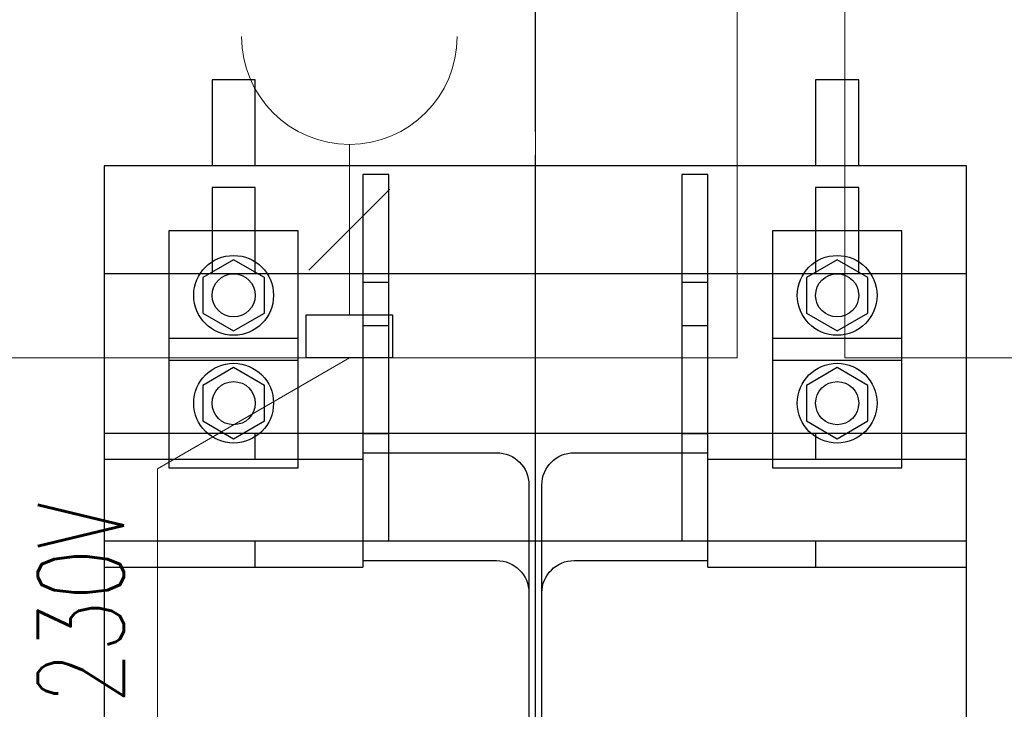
# Model space of a CAD drawing. Header units: millimetres. Extents: x 7483 to 13091, y 8111 to 13871.
# Tile 60 of 256: x 9206 to 9252, y 9244 to 9276. Entities that reach past the tile are written whole.
import ezdxf

# ---------------------------------------------------------------- set-up
doc = ezdxf.new("R2010")
doc.units = ezdxf.units.MM
doc.linetypes.add('ACAD_ISO04W100', pattern=[30, 24, -3, 0, -3])
doc.linetypes.add('KRESKAKROPKA2', pattern=[12.7, 6.35, -3.175, 0, -3.175])
doc.layers.add('a___wymiary', color=7, linetype='Continuous', lineweight=5, true_color=0x000000)
doc.layers.add('wymiary', color=7, linetype='Continuous', lineweight=5, true_color=0xb2b2b2)
for name, color, linetype in [('AS_Belki', 145, 'Continuous'), ('AS_Blachy', 30, 'Continuous'), ('AS_Kotwy', 9, 'Continuous'), ('AS_Siatki', 72, 'Continuous')]:
    doc.layers.add(name, color=color, linetype=linetype)
for name, color, linetype, lineweight in [('CZ-GR', 236, 'Continuous', 30), ('Instalacje elektryczne', 1, 'Continuous', 15), ('MEBLE PKN', 150, 'Continuous', 20), ('OSI', 64, 'KRESKAKROPKA2', 0)]:
    doc.layers.add(name, color=color, linetype=linetype, lineweight=lineweight)
doc.layers.add('konstrukcja poglądowo', color=7, linetype='Continuous', lineweight=5, true_color=0xb2b2b2, plot=False)
doc.styles.add('Arial', font='arial.ttf')
doc.styles.add('RomanS', font='simplex.shx')
doc.dimstyles.new('wymiary agp1', dxfattribs={"dimtxt": 16, "dimasz": 5, "dimexe": 30, "dimexo": 60, "dimgap": 1.8, "dimtad": 1, "dimdec": 3, "dimrnd": 0.5, "dimdsep": 46, "dimtxsty": 'Arial', "dimblk": 'znacznik', "dimcen": 1.5, "dimse1": 1, "dimse2": 1, "dimclrd": 256, "dimazin": 0, "dimtfac": 1, "dimtdec": 3, "dimtmove": 1, "dimatfit": 3, "dimldrblk": 'znacznik', "dimfxl": 0, "dimlwd": -1, "dimarcsym": 0})

# ---------------------------------------------------------------- blocks, each defined once
blk = doc.blocks.new('ŁPOD')
for p, q in [((62.5, 0), (62.5, 119.396)), ((-57.5, 0), (57.5, 0)), ((-57.5, 0), (62.5, 0))]:
    blk.add_line(p, q)
blk = doc.blocks.new('*U950')
blk.add_blockref('ŁPOD', (57.5, -119.396))
blk = doc.blocks.new('gn-230')
at = {"layer": 'Instalacje elektryczne'}
for p, q in [((-15.649, -3.75), (-8.148, 3.75)), ((-4, 0), (-19.797, 0))]:
    blk.add_line(p, q, dxfattribs=at)
at = {"layer": 'Instalacje elektryczne', "lineweight": 30}
blk.add_lwpolyline([(-4, -4), (0, -4), (0, 4), (-4, 4)], close=True, dxfattribs=at)
at = {"layer": 'Instalacje elektryczne'}
blk.add_arc((-29.797, 0), 10, 270, 90, dxfattribs=at)
blk = doc.blocks.new('*U946')
blk.add_lwpolyline([(0, 0), (120, 0), (120, -60), (0, -60)], close=True)
at = {"color": 1}
blk.add_lwpolyline([(0, -42.017), (-5.143, -33.113), (-17.893, -33.113)], dxfattribs=at)
at = {"color": 1, "xscale": -0.5, "yscale": 0.5, "zscale": 0.5}
blk.add_blockref('gn-230', (0, -42.017), dxfattribs=at)
at = {"color": 1, "insert": (-6.69, -27.556), "char_height": 4, "width": 32.45381, "attachment_point": 3, "style": 'RomanS'}
blk.add_mtext('{\\W0.7;230V}', dxfattribs=at)
blk = doc.blocks.new('znacznik')
at = {"layer": 'a___wymiary'}
for p, q in [((0, 1.3936), (0, -1.3936)), ((1.3936, 0), (-1.3936, 0))]:
    blk.add_line(p, q, dxfattribs=at)
at = {"layer": 'a___wymiary', "const_width": 0.2}
blk.add_lwpolyline([(0.8759, 0.8759), (-0.8759, -0.8759)], dxfattribs=at)
blk = doc.blocks.new('*D1303')
at = {"layer": 'Defpoints', "color": 0, "transparency": 16777216}
for p in [(8555.286, 11469.362), (10277.023, 11469.362), (8692.028, 9219.562)]:
    blk.add_point(p, dxfattribs=at)
at = {"layer": 'wymiary', "color": 253, "true_color": 0x999999, "transparency": 16777216}
blk.add_line((8555.286, 9224.562), (8555.286, 11464.362), dxfattribs=at)
at = {"layer": 'wymiary', "color": 253, "true_color": 0x999999, "transparency": 16777216, "xscale": 5, "yscale": 5, "zscale": 5}
for p, rotation in [((8555.286, 11469.362), 90), ((8555.286, 9219.562), 270)]:
    blk.add_blockref('znacznik', p, dxfattribs=dict(at, rotation=rotation))
at = {"layer": 'wymiary', "color": 18, "true_color": 0x000000, "transparency": 16777216, "insert": (8545.317, 10344.462), "char_height": 16, "attachment_point": 5, "rotation": 90, "style": 'Arial'}
blk.add_mtext('2250', dxfattribs=at)
blk = doc.blocks.new('*D1430')
at = {"layer": 'Defpoints', "color": 0, "transparency": 16777216}
for p in [(9212.774, 10092.702), (9129.183, 9234.912), (9212.774, 9234.912)]:
    blk.add_point(p, dxfattribs=at)
at = {"layer": 'wymiary', "color": 253, "true_color": 0x999999, "transparency": 16777216}
blk.add_line((9129.183, 10087.702), (9129.183, 9239.912), dxfattribs=at)
at = {"layer": 'wymiary', "color": 253, "true_color": 0x999999, "transparency": 16777216, "xscale": 5, "yscale": 5, "zscale": 5}
for p, rotation in [((9129.183, 10092.702), 90), ((9129.183, 9234.912), 270)]:
    blk.add_blockref('znacznik', p, dxfattribs=dict(at, rotation=rotation))
at = {"layer": 'wymiary', "color": 18, "true_color": 0x000000, "transparency": 16777216, "insert": (9119.214, 9663.807), "char_height": 16, "attachment_point": 5, "rotation": 90, "style": 'Arial'}
blk.add_mtext('858', dxfattribs=at)
blk = doc.blocks.new('fgfgfgfg')
at = {"layer": 'AS_Belki', "color": 134, "linetype": 'Continuous', "lineweight": 30, "ltscale": 0.2}
for p, q in [((-2384.203, 11326.6559), (-2387.403, 11326.6559)), ((-2387.403, 11326.6559), (-2387.403, 11326.4759)), ((-2384.203, 11326.4759), (-2384.203, 11326.6559)), ((-2387.403, 11326.4759), (-2386.163, 11326.4759)), ((-2385.443, 11326.4759), (-2384.203, 11326.4759)), ((-2385.863, 11326.1759), (-2385.863, 11324.0959)), ((-2385.743, 11324.0959), (-2385.743, 11326.1759))]:
    blk.add_line(p, q, dxfattribs=at)
at = {"layer": 'AS_Belki', "color": 134, "linetype": 'Continuous', "lineweight": 30, "ltscale": 0.2, "extrusion": (6.27875e-15, 1.51582e-14, -1)}
blk.add_arc((2386.163, 11326.1759), 0.3, 90, 180, dxfattribs=at)
at = {"layer": 'AS_Belki', "color": 134, "linetype": 'Continuous', "lineweight": 30, "ltscale": 0.2, "extrusion": (-1.51582e-14, 6.27875e-15, -1)}
blk.add_arc((2385.443, 11326.1759), 0.3, 0, 90, dxfattribs=at)
blk = doc.blocks.new('gfgfddg')
at = {"color": 6, "lineweight": 30}
blk.add_circle((-241.5639, -542.5058), 15.8652, dxfattribs=at)
at = {"layer": 'AS_Belki', "color": 6, "linetype": 'Continuous', "lineweight": 30, "ltscale": 0.2}
for p, q in [((-239.1941, -538.231), (-242.3941, -538.231)), ((-242.3941, -538.231), (-242.3941, -538.411)), ((-239.1941, -538.411), (-239.1941, -538.231)), ((-242.3941, -538.411), (-241.1541, -538.411)), ((-240.4341, -538.411), (-239.1941, -538.411)), ((-240.8541, -538.711), (-240.8541, -540.791)), ((-240.7341, -540.791), (-240.7341, -538.711))]:
    blk.add_line(p, q, dxfattribs=at)
at = {"layer": 'AS_Belki', "color": 6, "linetype": 'Continuous', "lineweight": 30, "ltscale": 0.2, "extrusion": (6.27875e-15, 1.51582e-14, -1)}
blk.add_arc((241.1541, -538.711), 0.3, 90, 180, dxfattribs=at)
at = {"layer": 'AS_Belki', "color": 6, "linetype": 'Continuous', "lineweight": 30, "ltscale": 0.2, "extrusion": (-1.51582e-14, 6.27875e-15, -1)}
blk.add_arc((240.4341, -538.711), 0.3, 0, 90, dxfattribs=at)
at = {"layer": 'AS_Blachy', "color": 6, "linetype": 'Continuous', "lineweight": 30, "ltscale": 0.2}
for p, q in [((-236.7941, -535.751), (-244.7941, -535.751)), ((-244.7941, -535.751), (-244.7941, -538.231)), ((-236.7941, -538.231), (-236.7941, -535.751)), ((-242.1541, -535.831), (-242.3941, -535.831)), ((-242.3941, -535.831), (-242.3941, -537.231)), ((-242.1541, -537.231), (-242.1541, -535.831)), ((-239.1941, -535.831), (-239.4341, -535.831)), ((-239.4341, -535.831), (-239.4341, -537.231)), ((-239.1941, -537.231), (-239.1941, -535.831)), ((-242.9941, -536.351), (-244.1941, -536.351)), ((-244.1941, -536.351), (-244.1941, -537.551)), ((-242.9941, -537.551), (-242.9941, -536.351)), ((-237.3941, -536.351), (-238.5941, -536.351)), ((-238.5941, -536.351), (-238.5941, -537.551)), ((-237.3941, -537.551), (-237.3941, -536.351)), ((-242.3941, -537.231), (-242.1541, -537.231)), ((-242.3941, -537.231), (-242.3941, -538.231)), ((-242.1541, -538.231), (-242.1541, -537.231)), ((-239.4341, -537.231), (-239.1941, -537.231)), ((-239.4341, -537.231), (-239.4341, -538.231)), ((-239.1941, -538.231), (-239.1941, -537.231)), ((-244.1941, -537.551), (-242.9941, -537.551)), ((-238.5941, -537.551), (-237.3941, -537.551)), ((-243.3941, -538.231), (-244.7941, -538.231)), ((-244.7941, -538.231), (-244.7941, -538.471)), ((-242.3941, -538.231), (-243.3941, -538.231)), ((-243.3941, -538.471), (-243.3941, -538.231)), ((-238.1941, -538.231), (-239.1941, -538.231)), ((-236.7941, -538.231), (-238.1941, -538.231)), ((-238.1941, -538.231), (-238.1941, -538.471)), ((-236.7941, -538.471), (-236.7941, -538.231)), ((-244.7941, -538.471), (-244.7941, -541.031)), ((-244.7941, -538.471), (-243.3941, -538.471)), ((-243.3941, -538.471), (-242.3941, -538.471)), ((-242.3941, -538.411), (-242.3941, -538.471)), ((-239.1941, -538.471), (-239.1941, -538.411)), ((-239.1941, -538.471), (-238.1941, -538.471)), ((-238.1941, -538.471), (-236.7941, -538.471)), ((-236.7941, -541.031), (-236.7941, -538.471))]:
    blk.add_line(p, q, dxfattribs=at)
at = {"layer": 'AS_Kotwy', "color": 6, "linetype": 'Continuous', "lineweight": 30, "ltscale": 0.2}
for p, q in [((-243.7788, -534.951), (-243.7941, -534.951)), ((-243.7941, -534.951), (-243.7941, -535.751)), ((-243.7355, -534.951), (-243.7788, -534.951)), ((-243.6706, -534.951), (-243.7355, -534.951)), ((-243.5941, -534.951), (-243.6706, -534.951)), ((-243.5175, -534.951), (-243.5941, -534.951)), ((-243.4526, -534.951), (-243.5175, -534.951)), ((-243.4093, -534.951), (-243.4526, -534.951)), ((-243.3941, -534.951), (-243.4093, -534.951)), ((-243.3941, -535.751), (-243.3941, -534.951)), ((-238.1788, -534.951), (-238.1941, -534.951)), ((-238.1941, -534.951), (-238.1941, -535.751)), ((-238.1355, -534.951), (-238.1788, -534.951)), ((-238.0706, -534.951), (-238.1355, -534.951)), ((-237.9941, -534.951), (-238.0706, -534.951)), ((-237.9175, -534.951), (-237.9941, -534.951)), ((-237.8526, -534.951), (-237.9175, -534.951)), ((-237.8093, -534.951), (-237.8526, -534.951)), ((-237.7941, -534.951), (-237.8093, -534.951)), ((-237.7941, -535.751), (-237.7941, -534.951)), ((-243.5941, -536.6215), (-243.8794, -536.7862)), ((-243.3087, -536.7862), (-243.5941, -536.6215)), ((-237.9941, -536.6215), (-238.2794, -536.7862)), ((-237.7087, -536.7862), (-237.9941, -536.6215)), ((-243.8794, -536.7862), (-243.8794, -537.1157)), ((-243.3087, -537.1157), (-243.3087, -536.7862)), ((-238.2794, -536.7862), (-238.2794, -537.1157)), ((-237.7087, -537.1157), (-237.7087, -536.7862)), ((-243.8794, -537.1157), (-243.5941, -537.2805)), ((-243.5941, -537.2805), (-243.3087, -537.1157)), ((-238.2794, -537.1157), (-237.9941, -537.2805)), ((-237.9941, -537.2805), (-237.7087, -537.1157))]:
    blk.add_line(p, q, dxfattribs=at)
for centre, radius in [((-243.5941, -536.951), 0.37), ((-237.9941, -536.951), 0.37), ((-243.5941, -536.951), 0.2), ((-237.9941, -536.951), 0.2)]:
    blk.add_circle(centre, radius, dxfattribs=at)
at = {"layer": 'AS_Siatki', "color": 6, "linetype": 'ACAD_ISO04W100', "lineweight": 30, "ltscale": 0.2}
blk.add_line((-240.7941, -576.5702), (-240.7941, -89.041), dxfattribs=at)
blk = doc.blocks.new('GHGFHGFH')
at = {"layer": 'OSI', "ltscale": 10}
blk.add_line((9229.941, 9014.914), (9229.941, 11674.712), dxfattribs=at)

msp = doc.modelspace()

# ---------------------------------------------------------------- block references
at = {"layer": 'CZ-GR', "color": 7}
msp.add_blockref('GHGFHGFH', (0, -0.35), dxfattribs=at)
at = {"layer": 'konstrukcja poglądowo', "xscale": 5, "yscale": 5, "zscale": 5}
for p in [(10433.9115, 11948.2664), (10433.9115, 11943.2664)]:
    msp.add_blockref('gfgfddg', p, dxfattribs=at)
at = {"layer": 'MEBLE PKN'}
for name, p, rotation in [('*U950', (9363.6897, 9380.6116), 270), ('*U946', (9179.2941, 9260.6116), 90)]:
    msp.add_blockref(name, p, dxfattribs=dict(at, rotation=rotation))
at = {"layer": 'wymiary', "xscale": 5, "yscale": 5, "zscale": 5}
msp.add_blockref('fgfgfgfg', (21158.956, -47376.1681), dxfattribs=at)

# ---------------------------------------------------------------- dimensions: what is measured, and where the dimension line sits
at = {"layer": 'wymiary'}
for base, p1, p2, picture, middle in [((8555.2864, 11469.3622), (8692.0284, 9219.5616), (10277.0226, 11469.3622), '*D1303', (8545.3172, 10344.4619)), ((9129.1832, 9234.9116), (9212.7735, 10092.7025), (9212.7735, 9234.9116), '*D1430', (9119.214, 9663.807))]:
    dim = msp.add_linear_dim(base=base, p1=p1, p2=p2, angle=90, dimstyle='wymiary agp1', override={"dimblk": 'znacznik'}, dxfattribs=at)
    dim.commit()
    dim.dimension.update_dxf_attribs({"geometry": picture, "text_midpoint": middle})

doc.saveas('drawing.dxf')
